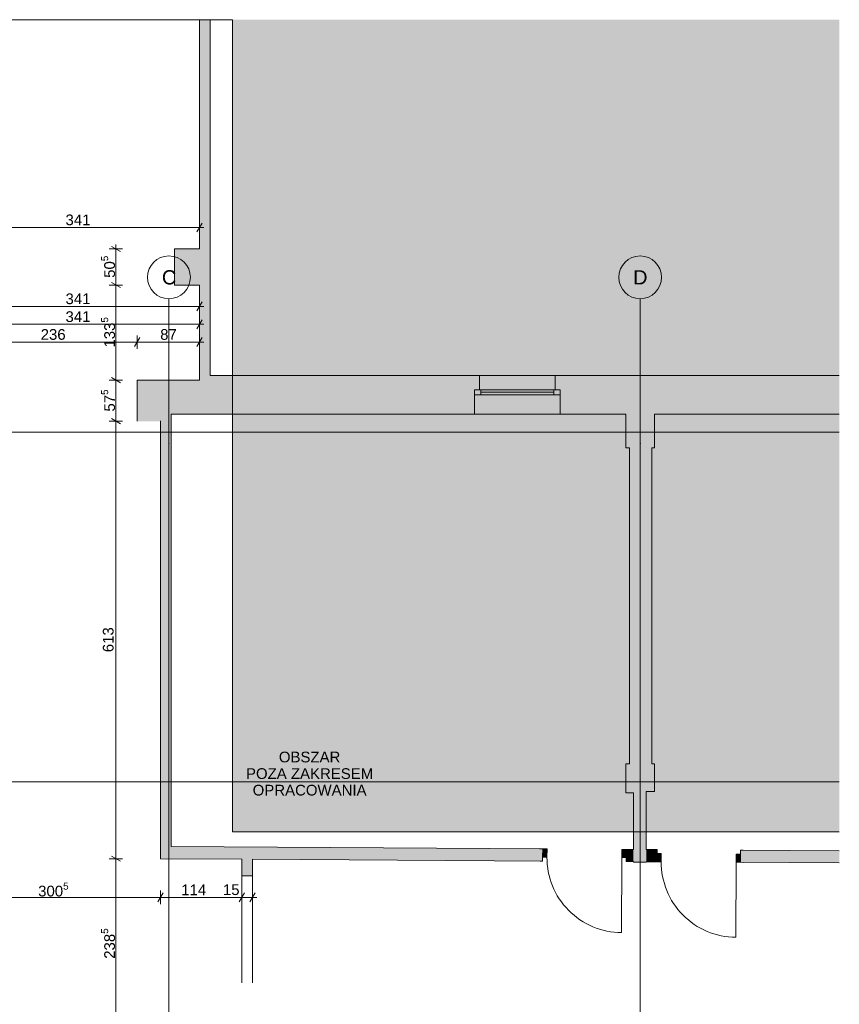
# Paper-space layout 'A-02 INWENTARYZACJA - PIĘTRO -1' of a CAD drawing. Header units: millimetres. Extents: x 0 to 594, y 0 to 350.
# Tile 6 of 10: x 166 to 280, y 81 to 219. Entities that reach past the tile are written whole.
import ezdxf
from ezdxf.xclip import XClip

# ---------------------------------------------------------------- set-up
doc = ezdxf.new("R2010")
doc.units = ezdxf.units.MM
doc.header["$MEASUREMENT"] = 0
doc.header["$XCLIPFRAME"] = 0
for name, pattern in [('DASHDOTX2', [1000, 500, -250, 0, -250]), ('LINIE_3', [25, 15, -10]), ('PRZERYWANA_DU_A', [550, 350, -200])]:
    doc.linetypes.add(name, pattern=pattern)
for name, color, linetype, lineweight in [('0_Nr_pióra__2', 8, 'Continuous', 13), ('A_wymiary_Nr_pióra__1', 7, 'Continuous', 20), ('A_wymiary_Nr_pióra__2', 8, 'Continuous', 13), ('A_ściany_Nr_pióra__1', 7, 'Continuous', 20), ('Drzwi Archicad_Nr_pióra__1', 7, 'Continuous', 20)]:
    doc.layers.add(name, color=color, linetype=linetype, lineweight=lineweight)
for name, color, linetype, lineweight, true_color in [('A_linie_Nr_pióra__10', 7, 'Continuous', 13, 0x4b4b4b), ('A_opis_Nr_pióra__7', 7, 'Continuous', 18, 0x171717), ('A_osie_Nr_pióra__16', 7, 'Continuous', 5, 0x0f0f0f), ('A_osie_Nr_pióra__76', 7, 'Continuous', 5, 0x2d2d2d), ('Okna Archicada_Nr_pióra__19', 7, 'Continuous', 5, 0x191919)]:
    doc.layers.add(name, color=color, linetype=linetype, lineweight=lineweight, true_color=true_color)
for name, color, linetype in [('A_podrys', 7, 'Continuous'), ('A_ściany', 7, 'Continuous'), ('Drzwi Archicad', 7, 'Continuous')]:
    doc.layers.add(name, color=color, linetype=linetype)
doc.styles.add('STYL_AUTOMATYCZNY_1', font='arial.ttf')
doc.styles.add('STYL_AUTOMATYCZNY_4', font='arial.ttf')

# ---------------------------------------------------------------- blocks, each defined once
blk = doc.blocks.new('Rysunek_2_2', base_point=(-1588.84, -369.17))
at = {"linetype": 'Continuous', "lineweight": 0, "true_color": 0x484848}
blk.add_hatch(color=251, dxfattribs=at).paths.add_polyline_path([(195.35, 104.9), (280.35, 104.9), (280.35, 218.71), (195.35, 218.71)])
at = {"layer": 'A_ściany', "linetype": 'Continuous', "lineweight": 0, "true_color": 0x000000}
for points in [[(190.74, 186.59), (192.24, 186.59), (192.24, 218.71), (190.74, 218.71)], [(192.24, 181.53), (192.24, 186.59), (187.24, 186.59), (187.24, 181.53)], [(192.24, 168.85), (192.24, 181.53), (190.74, 181.53), (190.74, 168.85)], [(182.02, 163.45), (190.74, 163.45), (194.65, 163.45), (194.65, 168.85), (190.74, 168.85), (190.74, 168.2), (182.02, 168.2)], [(229.26, 163.45), (229.26, 166.85), (229.96, 166.85), (229.96, 168.85), (194.65, 168.85), (194.65, 163.45)], [(240.56, 168.85), (240.56, 166.85), (241.26, 166.85), (241.26, 163.45), (280.35, 163.45), (280.35, 168.85)], [(186.77, 162.45), (186.77, 163.45), (182.02, 163.45), (182.02, 162.45)], [(254.46, 158.72), (254.46, 163.45), (250.46, 163.45), (250.46, 158.72)], [(186.77, 102.83), (186.77, 162.49), (185.27, 162.49), (185.27, 101.14)], [(254.1, 114.43), (254.1, 158.72), (250.96, 158.72), (250.96, 114.43)], [(254.46, 110.58), (254.46, 114.43), (250.46, 114.43), (250.46, 110.58)], [(253.31, 110.39), (253.31, 110.58), (250.46, 110.58), (250.46, 110.39)], [(253.31, 100.65), (253.31, 110.39), (251.51, 110.39), (251.51, 100.65)], [(185.27, 101.14), (238.8, 100.81), (238.81, 102.51), (186.77, 102.83)], [(250.51, 102.44), (250.5, 100.74), (251.51, 100.73), (251.51, 102.43)], [(253.31, 100.72), (254.81, 100.71), (254.82, 102.41), (253.31, 102.42)], [(266.52, 102.34), (266.51, 100.64), (280.35, 100.55), (280.35, 102.25)], [(198.17, 98.73), (198.17, 101.06), (196.67, 101.07), (196.67, 98.73)]]:
    blk.add_hatch(color=18, dxfattribs=at).paths.add_polyline_path(points)
at = {"layer": 'Drzwi Archicad', "linetype": 'Continuous', "lineweight": 0, "true_color": 0xfdfdfd}
for points in [[(238.81, 102.51), (238.8, 101.36), (239.4, 101.36), (239.41, 102.51)], [(250.5, 101.29), (250.51, 102.44), (249.91, 102.44), (249.9, 101.29)], [(254.82, 101.86), (254.81, 100.71), (255.41, 100.71), (255.42, 101.86)], [(266.51, 100.64), (266.52, 101.79), (265.92, 101.79), (265.91, 100.64)]]:
    blk.add_hatch(color=7, dxfattribs=at).paths.add_polyline_path(points)
at = {"layer": '0_Nr_pióra__2', "color": 8, "linetype": 'PRZERYWANA_DU_A', "lineweight": 13, "flags": 128}
for points in [[(195.35, 218.71), (38.28, 218.71)], [(280.35, 104.9), (195.35, 104.9), (195.35, 218.71)]]:
    blk.add_lwpolyline(points, dxfattribs=at)
at = {"layer": 'A_linie_Nr_pióra__10', "color": 251, "linetype": 'LINIE_3', "lineweight": 13, "true_color": 0x4b4b4b}
for p, q in [((196.67, 98.73), (196.67, 80.74)), ((198.17, 98.73), (198.17, 80.74))]:
    blk.add_line(p, q, dxfattribs=at)
at = {"layer": 'A_osie_Nr_pióra__16', "color": 250, "linetype": 'DASHDOTX2', "lineweight": 5, "true_color": 0x0f0f0f}
for p, q in [((186.46, 159.36), (186.46, 179.61)), ((252.46, 159.36), (252.46, 179.61)), ((280.35, 160.9), (56.15, 160.9)), ((186.46, 159.36), (186.46, 9.9)), ((252.46, 159.36), (252.46, 9.9)), ((280.35, 111.9), (56.15, 111.9))]:
    blk.add_line(p, q, dxfattribs=at)
for p in [(186.46, 159.36), (186.46, 159.36), (252.46, 159.36), (252.46, 159.36)]:
    blk.add_point(p, dxfattribs=at)
at = {"layer": 'A_osie_Nr_pióra__76', "color": 250, "linetype": 'Continuous', "lineweight": 5, "true_color": 0x2d2d2d}
for centre in [(186.46, 182.61), (252.46, 182.61)]:
    blk.add_circle(centre, 3, dxfattribs=at)
at = {"layer": 'A_wymiary_Nr_pióra__1', "color": 7, "linetype": 'Continuous', "lineweight": 20}
for p, q in [((190.37, 188.97), (191.1, 190.22)), ((179.65, 186.23), (178.4, 186.95)), ((178.4, 181.89), (179.65, 181.17)), ((190.37, 177.91), (191.1, 179.16)), ((190.37, 175.41), (191.1, 176.66)), ((182.38, 174.16), (181.65, 172.91)), ((190.37, 172.91), (191.1, 174.16)), ((178.4, 168.56), (179.65, 167.84)), ((178.4, 162.81), (179.65, 162.09)), ((178.4, 101.5), (179.65, 100.78)), ((185.63, 96.36), (184.9, 95.11)), ((197.03, 96.36), (196.3, 95.11)), ((197.8, 95.11), (198.53, 96.36))]:
    blk.add_line(p, q, dxfattribs=at)
at = {"layer": 'A_wymiary_Nr_pióra__2', "color": 8, "linetype": 'Continuous', "lineweight": 13}
for p, q in [((190.74, 188.65), (190.74, 190.53)), ((156.65, 189.59), (190.74, 189.59)), ((190.74, 189.59), (191.35, 189.59)), ((179.96, 186.59), (178.09, 186.59)), ((179.02, 186.59), (179.02, 187.2)), ((179.02, 181.53), (179.02, 186.59)), ((179.96, 181.53), (178.09, 181.53)), ((179.02, 168.2), (179.02, 181.53)), ((190.74, 177.59), (190.74, 179.47)), ((156.65, 178.53), (190.74, 178.53)), ((190.74, 178.53), (191.35, 178.53)), ((190.74, 175.09), (190.74, 176.97)), ((156.65, 176.03), (190.74, 176.03)), ((190.74, 176.03), (191.35, 176.03)), ((182.02, 172.59), (182.02, 174.47)), ((190.74, 172.59), (190.74, 174.47)), ((158.41, 173.53), (182.02, 173.53)), ((182.02, 173.53), (190.74, 173.53)), ((190.74, 173.53), (191.35, 173.53)), ((179.96, 168.2), (178.09, 168.2)), ((179.02, 162.45), (179.02, 168.2)), ((179.96, 162.45), (178.09, 162.45)), ((179.02, 101.14), (179.02, 162.45)), ((179.96, 101.14), (178.09, 101.14)), ((179.02, 77.28), (179.02, 101.14)), ((185.27, 94.79), (185.27, 96.67)), ((196.67, 94.79), (196.67, 96.67)), ((198.17, 94.79), (198.17, 96.67)), ((155.21, 95.73), (185.27, 95.73)), ((185.27, 95.73), (196.67, 95.73)), ((196.67, 95.73), (198.17, 95.73)), ((198.17, 95.73), (198.78, 95.73))]:
    blk.add_line(p, q, dxfattribs=at)
at = {"layer": 'A_ściany_Nr_pióra__1', "color": 7, "linetype": 'Continuous', "lineweight": 20}
for p, q in [((229.96, 168.85), (229.96, 166.85)), ((240.56, 168.85), (240.56, 166.85)), ((229.96, 166.85), (229.26, 166.85)), ((229.26, 166.85), (229.26, 163.45)), ((240.56, 166.85), (241.26, 166.85)), ((241.26, 166.85), (241.26, 163.45)), ((238.81, 102.51), (238.34, 102.51)), ((238.81, 102.51), (238.8, 101.36)), ((250.51, 102.44), (250.5, 101.29)), ((250.51, 102.44), (250.98, 102.43)), ((254.82, 102.41), (254.45, 102.41)), ((254.82, 101.86), (254.82, 102.41)), ((266.52, 102.34), (266.89, 102.34)), ((266.52, 101.79), (266.52, 102.34)), ((238.8, 100.81), (238.43, 100.81)), ((238.8, 101.36), (238.8, 100.81)), ((250.5, 101.29), (250.5, 100.74)), ((250.5, 100.74), (250.87, 100.73)), ((254.81, 100.71), (254.82, 101.86)), ((266.51, 100.64), (266.52, 101.79)), ((254.81, 100.71), (254.34, 100.71)), ((266.51, 100.64), (266.98, 100.63))]:
    blk.add_line(p, q, dxfattribs=at)
at = {"layer": 'A_ściany_Nr_pióra__1', "color": 7, "linetype": 'Continuous', "lineweight": 20, "flags": 128}
for points in [[(190.74, 218.71), (190.74, 186.59)], [(192.24, 186.59), (192.24, 218.71)], [(190.74, 186.59), (187.24, 186.59)], [(187.24, 186.59), (187.24, 181.53)], [(192.24, 181.53), (192.24, 186.59)], [(187.24, 181.53), (190.74, 181.53)], [(190.74, 181.53), (190.74, 168.85)], [(192.24, 168.85), (192.24, 181.53)], [(190.74, 168.85), (190.74, 168.2)], [(194.65, 168.85), (192.24, 168.85)], [(229.96, 168.85), (194.65, 168.85)], [(280.35, 168.85), (240.56, 168.85)], [(190.74, 168.2), (182.02, 168.2)], [(182.02, 168.2), (182.02, 163.45)], [(182.02, 163.45), (182.02, 162.45)], [(186.77, 162.45), (186.77, 163.45)], [(186.77, 163.45), (190.74, 163.45)], [(190.74, 163.45), (194.65, 163.45)], [(194.65, 163.45), (229.26, 163.45)], [(241.26, 163.45), (250.46, 163.45)], [(250.46, 163.45), (250.46, 158.72)], [(254.46, 163.45), (280.35, 163.45)], [(254.46, 158.72), (254.46, 163.45)], [(185.27, 162.49), (185.27, 101.14)], [(186.77, 102.83), (186.77, 162.49)], [(250.46, 158.72), (250.96, 158.72)], [(250.96, 158.72), (250.96, 114.43)], [(254.1, 114.43), (254.1, 158.72)], [(254.1, 158.72), (254.46, 158.72)], [(250.96, 114.43), (250.46, 114.43)], [(250.46, 114.43), (250.46, 110.58)], [(254.46, 114.43), (254.1, 114.43)], [(254.46, 110.58), (254.46, 114.43)], [(250.46, 110.58), (250.46, 110.39)], [(250.46, 110.39), (251.51, 110.39)], [(251.51, 110.39), (251.51, 102.43)], [(253.31, 110.39), (253.31, 110.58)], [(253.31, 110.58), (254.46, 110.58)], [(253.31, 102.42), (253.31, 110.39)], [(238.81, 102.51), (186.77, 102.83)], [(251.51, 102.43), (250.51, 102.44)], [(254.82, 102.41), (253.31, 102.42)], [(280.35, 102.25), (266.52, 102.34)], [(185.27, 101.14), (196.67, 101.07)], [(196.67, 101.07), (196.67, 98.73)], [(198.17, 101.06), (238.8, 100.81)], [(198.17, 98.73), (198.17, 101.06)], [(250.5, 100.74), (251.51, 100.73)], [(251.51, 100.73), (251.51, 100.65)], [(253.31, 100.72), (254.81, 100.71)], [(253.31, 100.65), (253.31, 100.72)], [(251.51, 100.65), (253.31, 100.65)], [(266.51, 100.64), (280.35, 100.55)], [(196.67, 98.73), (198.17, 98.73)]]:
    blk.add_lwpolyline(points, dxfattribs=at)
at = {"layer": 'Drzwi Archicad_Nr_pióra__1', "color": 7, "linetype": 'Continuous', "lineweight": 20}
for p, q in [((238.81, 102.51), (238.34, 102.51)), ((238.81, 102.51), (238.34, 102.51)), ((238.8, 101.36), (238.81, 102.51)), ((238.81, 102.51), (238.8, 101.36)), ((238.81, 102.51), (238.8, 101.36)), ((238.81, 102.51), (239.41, 102.51)), ((239.41, 102.51), (239.4, 101.36)), ((249.9, 101.29), (249.91, 102.44)), ((249.91, 102.44), (250.51, 102.44)), ((250.51, 102.44), (250.5, 101.29)), ((250.51, 102.44), (250.5, 101.29)), ((250.51, 102.44), (250.5, 101.29)), ((250.51, 102.44), (250.98, 102.43)), ((250.51, 102.44), (250.98, 102.43)), ((254.82, 102.41), (254.45, 102.41)), ((254.82, 102.41), (254.45, 102.41)), ((254.82, 101.86), (254.82, 102.41)), ((254.82, 101.86), (254.82, 102.41)), ((266.52, 101.79), (266.52, 102.34)), ((266.52, 101.79), (266.52, 102.34)), ((266.52, 102.34), (266.89, 102.34)), ((266.52, 102.34), (266.89, 102.34)), ((238.8, 100.81), (238.43, 100.81)), ((238.8, 100.81), (238.43, 100.81)), ((239.4, 101.36), (238.8, 101.36)), ((238.8, 101.36), (238.8, 100.81)), ((238.8, 101.36), (238.8, 100.81)), ((249.9, 101.29), (249.83, 90.79)), ((250.5, 101.29), (249.9, 101.29)), ((250.5, 101.29), (250.5, 100.74)), ((250.5, 101.29), (250.5, 100.74)), ((250.5, 100.74), (250.87, 100.73)), ((250.5, 100.74), (250.87, 100.73)), ((254.81, 100.71), (254.82, 101.86)), ((254.81, 100.71), (254.82, 101.86)), ((254.81, 100.71), (254.82, 101.86)), ((254.82, 101.86), (255.42, 101.86)), ((255.42, 101.86), (255.41, 100.71)), ((265.91, 100.64), (265.92, 101.79)), ((265.92, 101.79), (266.52, 101.79)), ((266.52, 101.79), (266.51, 100.64)), ((266.51, 100.64), (266.52, 101.79)), ((266.51, 100.64), (266.52, 101.79)), ((254.81, 100.71), (254.34, 100.71)), ((254.81, 100.71), (254.34, 100.71)), ((255.41, 100.71), (254.81, 100.71)), ((265.91, 100.64), (265.85, 90.14)), ((266.51, 100.64), (265.91, 100.64)), ((266.51, 100.64), (266.98, 100.63)), ((266.51, 100.64), (266.98, 100.63))]:
    blk.add_line(p, q, dxfattribs=at)
for centre in [(249.9, 101.29), (265.91, 100.64)]:
    blk.add_arc(centre, 10.5, 179.646, 269.646, dxfattribs=at)
at = {"layer": 'Okna Archicada_Nr_pióra__19', "color": 250, "linetype": 'Continuous', "lineweight": 5, "true_color": 0x191919}
for p, q in [((229.26, 168.85), (241.26, 168.85)), ((229.26, 166.85), (241.26, 166.85)), ((229.26, 166.85), (229.26, 166.15)), ((229.26, 166.15), (241.26, 166.15)), ((230.16, 166.85), (230.16, 166.15)), ((230.16, 166.5), (240.36, 166.5)), ((240.36, 166.85), (240.36, 166.15)), ((241.26, 166.85), (241.26, 166.15)), ((229.26, 163.45), (241.26, 163.45))]:
    blk.add_line(p, q, dxfattribs=at)
at = {"layer": 'A_opis_Nr_pióra__7', "color": 250, "linetype": 'Continuous', "lineweight": 18, "true_color": 0x171717, "insert": (206.16, 113.06), "char_height": 1.5, "attachment_point": 5, "line_spacing_factor": 0.928578, "style": 'STYL_AUTOMATYCZNY_1'}
blk.add_mtext('\\A1;{\\pqc;\\fArial|b0|i0|c238|p0;\\W1.000000;OBSZAR\\P\\pqc;\\fArial|b0|i0|c238|p0;\\W1.000000;POZA ZAKRESEM \\P\\pqc;\\fArial|b0|i0|c238|p0;\\W1.000000;OPRACOWANIA}', dxfattribs=at)
at = {"layer": 'A_osie_Nr_pióra__76', "color": 250, "linetype": 'Continuous', "lineweight": 5, "true_color": 0x2d2d2d, "char_height": 2, "attachment_point": 1, "style": 'STYL_AUTOMATYCZNY_1'}
for s, insert in [('\\A1;{\\pql;\\pt0;\\fArial|b0|i0|c238|p0;\\W1.000000;C}', (185.47, 183.61)), ('\\A1;{\\pql;\\pt0;\\fArial|b0|i0|c238|p0;\\W1.000000;D}', (251.47, 183.61))]:
    blk.add_mtext(s, dxfattribs=dict(at, insert=insert))
at = {"layer": 'A_wymiary_Nr_pióra__1', "color": 7, "linetype": 'Continuous', "lineweight": 20, "char_height": 1.5, "attachment_point": 7, "style": 'STYL_AUTOMATYCZNY_4'}
for s, insert, width in [('\\A1;{\\pql;\\fArial|b0|i0|c238|p0;\\W1.000000;341}', (171.97, 189.89), 3.4323), ('\\A1;{\\pql;\\fArial|b0|i0|c238|p0;\\W1.000000;341}', (171.97, 178.83), 3.4323), ('\\A1;{\\pql;\\fArial|b0|i0|c238|p0;\\W1.000000;341}', (171.97, 176.33), 3.4323), ('\\A1;{\\pql;\\fArial|b0|i0|c238|p0;\\W1.000000;236}', (168.49, 173.83), 3.4323), ('\\A1;{\\pql;\\fArial|b0|i0|c238|p0;\\W1.000000;87}', (185.23, 173.83), 2.2882), ('\\A1;{\\pql;\\fArial|b0|i0|c238|p0;\\W1.000000;114}', (188.18, 96.03), 3.2796), ('\\A1;{\\pql;\\fArial|b0|i0|c238|p0;\\W1.000000;15}', (194.02, 96.03), 2.2882)]:
    blk.add_mtext(s, dxfattribs=dict(at, insert=insert, width=width))
at = {"layer": 'A_wymiary_Nr_pióra__1', "color": 7, "linetype": 'Continuous', "lineweight": 20, "char_height": 1.5, "attachment_point": 7, "rotation": 90, "style": 'STYL_AUTOMATYCZNY_1'}
for s, insert in [('\\A1;{\\pql;\\fArial|b0|i0|c238|p0;\\W1.000000;50\\fArial|b0|i0|c238|p0;\\W1.000000;\\A1{\\H.66x;\\S5^  ;}}', (179.33, 182.54)), ('\\A1;{\\pql;\\fArial|b0|i0|c238|p0;\\W1.000000;133\\fArial|b0|i0|c238|p0;\\W1.000000;\\A1{\\H.66x;\\S5^  ;}}', (179.33, 172.77)), ('\\A1;{\\pql;\\fArial|b0|i0|c238|p0;\\W1.000000;57\\fArial|b0|i0|c238|p0;\\W1.000000;\\A1{\\H.66x;\\S5^  ;}}', (179.33, 163.8)), ('\\A1;{\\pql;\\fArial|b0|i0|c238|p0;\\W1.000000;238\\fArial|b0|i0|c238|p0;\\W1.000000;\\A1{\\H.66x;\\S5^  ;}}', (179.33, 87.12))]:
    blk.add_mtext(s, dxfattribs=dict(at, insert=insert))
at = {"layer": 'A_wymiary_Nr_pióra__1', "color": 7, "linetype": 'Continuous', "lineweight": 20, "insert": (178.72, 130.08), "char_height": 1.5, "width": 3.4323, "attachment_point": 7, "rotation": 90, "style": 'STYL_AUTOMATYCZNY_4'}
blk.add_mtext('\\A1;{\\pql;\\fArial|b0|i0|c238|p0;\\W1.000000;613}', dxfattribs=at)
at = {"layer": 'A_wymiary_Nr_pióra__1', "color": 7, "linetype": 'Continuous', "lineweight": 20, "insert": (168.14, 95.42), "char_height": 1.5, "attachment_point": 7, "style": 'STYL_AUTOMATYCZNY_1'}
blk.add_mtext('\\A1;{\\pql;\\fArial|b0|i0|c238|p0;\\W1.000000;300\\fArial|b0|i0|c238|p0;\\W1.000000;\\A1{\\H.66x;\\S5^  ;}}', dxfattribs=at)

psp = doc.layouts.new('A-02 INWENTARYZACJA - PIĘTRO -1')

# ---------------------------------------------------------------- block references
at = {"layer": 'A_podrys', "color": 37, "linetype": 'Continuous', "lineweight": 5, "true_color": 0x656532}
ref = psp.add_blockref('Rysunek_2_2', (-1588.84, -369.17), dxfattribs=at)
XClip(ref).set_block_clipping_path([(29.8998034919, 9.9003262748), (280.3497747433, 218.7103262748)])

doc.saveas('drawing.dxf')
